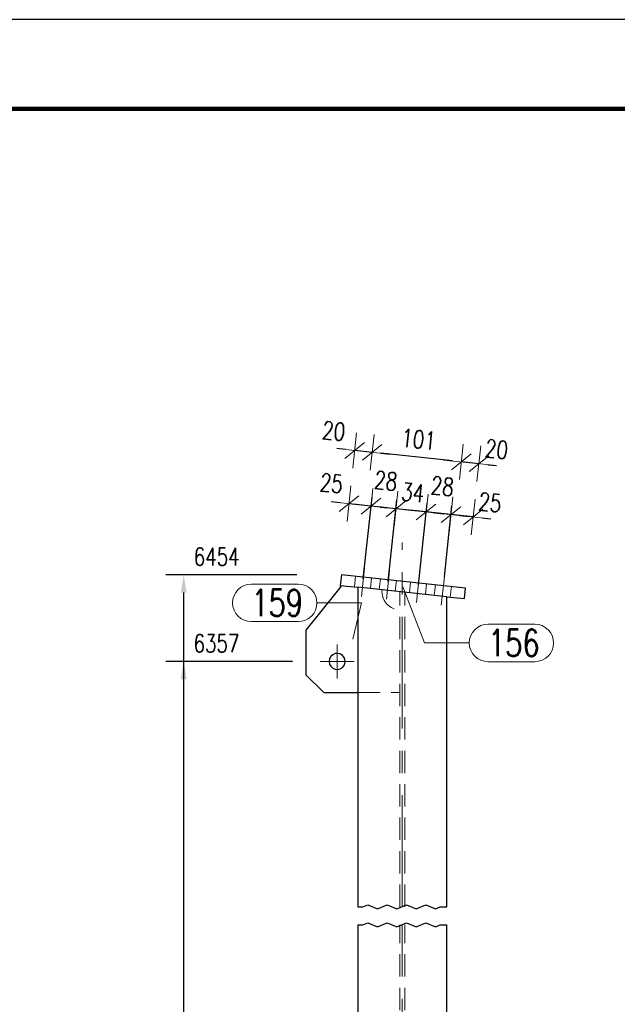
# Model space of a CAD drawing. Header units: millimetres. Extents: x -174 to 432, y 15234 to 15730.
# Tile 12 of 24: x 85 to 152, y 15544 to 15654. Entities that reach past the tile are written whole.
import ezdxf

# ---------------------------------------------------------------- set-up
doc = ezdxf.new("R2010")
doc.units = ezdxf.units.MM
doc.header["$LTSCALE"] = 10
doc.linetypes.add('HIDDEN', pattern=[0.375, 0.25, -0.125])
doc.linetypes.add('MITTE', pattern=[2, 1.25, -0.25, 0.25, -0.25])
doc.layers.get('Defpoints').update_dxf_attribs({"color": 1})
doc.layers.add('_FORMATKA', color=8, linetype='Continuous', plot=False)
for name, color, linetype, lineweight in [('_RAMKA', 7, 'Continuous', 35), ('PS_DIM', 4, 'Continuous', 13), ('PS_Hidden', 2, 'HIDDEN', 9), ('PS_Mid', 5, 'MITTE', 15), ('PS_Pos', 1, 'Continuous', 15), ('PS_Shape', 161, 'Continuous', 30), ('PS_SOLID', 7, 'Continuous', 30)]:
    doc.layers.add(name, color=color, linetype=linetype, lineweight=lineweight)
doc.styles.add('simplex', font='simplex.shx', dxfattribs={"width": 0.75})
doc.dimstyles.new('1_10_GŁ_DS1-LS10', dxfattribs={"dimtxt": 2, "dimasz": 2, "dimexe": 2, "dimexo": 5, "dimgap": 1, "dimtad": 1, "dimjust": 4, "dimdec": 0, "dimlfac": 10, "dimtxsty": 'simplex', "dimblk1": 'NONE', "dimsah": 1, "dimcen": 2, "dimclrd": 256, "dimclre": 256, "dimclrt": 3, "dimadec": 1, "dimazin": 0, "dimtfac": 1, "dimtdec": 0, "dimtmove": 2, "dimatfit": 3, "dimfxl": 1, "dimarcsym": 0})
doc.dimstyles.new('1_10_PRZ', dxfattribs={"dimtxt": 2, "dimasz": 1, "dimexe": 2, "dimexo": 5, "dimgap": 1, "dimtad": 1, "dimdec": 0, "dimlfac": 10, "dimtxsty": 'simplex', "dimblk": 'dimznak', "dimcen": 2, "dimse1": 1, "dimse2": 1, "dimclrt": 3, "dimadec": 1, "dimazin": 0, "dimtfac": 1, "dimtdec": 0, "dimtix": 1, "dimtmove": 2, "dimatfit": 3, "dimldrblk": 'dim-grot', "dimfxl": 1, "dimarcsym": 0})
doc.dimstyles.new('1_10_SC', dxfattribs={"dimtxt": 2, "dimasz": 1, "dimexe": 1, "dimexo": 1, "dimgap": 1, "dimtad": 1, "dimdec": 0, "dimlfac": 10, "dimtxsty": 'simplex', "dimblk": 'dimznak', "dimcen": 2, "dimclrd": 256, "dimclre": 256, "dimclrt": 3, "dimadec": 1, "dimazin": 0, "dimtfac": 1, "dimtdec": 0, "dimtix": 1, "dimtmove": 2, "dimatfit": 3, "dimldrblk": 'dim-grot', "dimfxl": 1, "dimarcsym": 0})

# ---------------------------------------------------------------- blocks, each defined once
blk = doc.blocks.new('*D65')
at = {"layer": 'Defpoints', "color": 0, "transparency": 16777216}
for p in [(103.41, 15582.23), (120.61, 15582.23), (132.91, 15367.13)]:
    blk.add_point(p, dxfattribs=at)
at = {"layer": 'PS_DIM', "lineweight": -2, "transparency": 16777216}
for p, q in [((115.61, 15582.23), (101.41, 15582.23)), ((103.41, 15367.13), (103.41, 15580.23)), ((127.91, 15367.13), (101.41, 15367.13))]:
    blk.add_line(p, q, dxfattribs=at)
at = {"layer": 'PS_DIM', "transparency": 16777216}
blk.add_solid([(103.08, 15580.23), (103.75, 15580.23), (103.41, 15582.23)], dxfattribs=at)
at = {"layer": 'PS_DIM', "color": 3, "transparency": 16777216, "insert": (107.08, 15584.25), "char_height": 2, "attachment_point": 5, "rotation": 0.0573, "style": 'simplex'}
blk.add_mtext('6357', dxfattribs=at)
blk = doc.blocks.new('_None')
blk = doc.blocks.new('*D66')
at = {"layer": 'Defpoints', "color": 0, "transparency": 16777216}
for p in [(103.41, 15591.94), (121.08, 15591.94), (132.91, 15367.13)]:
    blk.add_point(p, dxfattribs=at)
at = {"layer": 'PS_DIM', "lineweight": -2, "transparency": 16777216}
for p, q in [((116.08, 15591.94), (101.41, 15591.94)), ((103.41, 15367.13), (103.41, 15589.94)), ((127.91, 15367.13), (101.41, 15367.13))]:
    blk.add_line(p, q, dxfattribs=at)
at = {"layer": 'PS_DIM', "transparency": 16777216}
blk.add_solid([(103.08, 15589.94), (103.75, 15589.94), (103.41, 15591.94)], dxfattribs=at)
at = {"layer": 'PS_DIM', "color": 3, "transparency": 16777216, "insert": (107.11, 15593.96), "char_height": 2, "attachment_point": 5, "rotation": 0.0573, "style": 'simplex'}
blk.add_mtext('6454', dxfattribs=at)
blk = doc.blocks.new('dimznak')
at = {"color": 0}
for points in [[(0, 2), (0, -2)], [(-2, 0), (2, 0)]]:
    blk.add_lwpolyline(points, dxfattribs=at)
at = {"color": 2}
blk.add_lwpolyline([(1, 1), (-1, -1)], dxfattribs=at)
blk = doc.blocks.new('*D82')
at = {"layer": 'Defpoints', "color": 0, "transparency": 16777216}
for p in [(133.36, 15598.67), (132.51, 15590.72), (135, 15590.45)]:
    blk.add_point(p, dxfattribs=at)
at = {"layer": 'PS_DIM', "color": 0, "lineweight": -2, "transparency": 16777216}
for p, q in [((132.37, 15598.78), (131.37, 15598.89)), ((135.85, 15598.41), (133.36, 15598.67)), ((136.84, 15598.3), (137.84, 15598.2))]:
    blk.add_line(p, q, dxfattribs=at)
for p, rotation in [((133.36, 15598.67), 353.9079972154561), ((135.85, 15598.41), 173.9079972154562)]:
    blk.add_blockref('dimznak', p, dxfattribs=dict(at, rotation=rotation))
at = {"layer": 'PS_DIM', "color": 3, "transparency": 16777216, "insert": (137.75, 15600.04), "char_height": 2, "attachment_point": 5, "rotation": 353.908, "style": 'simplex'}
blk.add_mtext('25', dxfattribs=at)
blk = doc.blocks.new('dim-grot')
blk.add_hatch(color=256).paths.add_polyline_path([(0, 0), (-2, 0.5), (-2, -0.5)])
blk.add_lwpolyline([(0, 0), (-2, 0.5), (-2, -0.5), (0, 0)])
blk = doc.blocks.new('*D83')
at = {"layer": 'Defpoints', "color": 0, "transparency": 16777216}
for p in [(130.58, 15598.97), (132.51, 15590.72), (129.6, 15589.82)]:
    blk.add_point(p, dxfattribs=at)
at = {"layer": 'PS_DIM', "lineweight": -2, "transparency": 16777216}
for p, q in [((129.58, 15599.08), (128.59, 15599.18)), ((129.71, 15590.82), (130.69, 15599.97)), ((132.62, 15591.71), (133.47, 15599.67)), ((133.36, 15598.67), (130.58, 15598.97)), ((134.36, 15598.57), (135.35, 15598.46))]:
    blk.add_line(p, q, dxfattribs=at)
for p, rotation in [((130.58, 15598.97), 353.9079972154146), ((133.36, 15598.67), 173.9079972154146)]:
    blk.add_blockref('dimznak', p, dxfattribs=dict(at, rotation=rotation))
at = {"layer": 'PS_DIM', "color": 3, "transparency": 16777216, "insert": (132.4, 15601.85), "char_height": 2, "attachment_point": 5, "rotation": 353.908, "style": 'simplex'}
blk.add_mtext('28', dxfattribs=at)
blk = doc.blocks.new('*D84')
at = {"layer": 'Defpoints', "color": 0, "transparency": 16777216}
for p in [(127.2, 15599.33), (126.22, 15590.18), (129.6, 15589.82)]:
    blk.add_point(p, dxfattribs=at)
at = {"layer": 'PS_DIM', "lineweight": -2, "transparency": 16777216}
for p, q in [((126.33, 15591.18), (127.3, 15600.33)), ((126.2, 15599.44), (125.21, 15599.55)), ((130.58, 15598.97), (127.2, 15599.33)), ((129.71, 15590.82), (130.69, 15599.97)), ((131.57, 15598.87), (132.57, 15598.76))]:
    blk.add_line(p, q, dxfattribs=at)
for p, rotation in [((127.2, 15599.33), 353.9079972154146), ((130.58, 15598.97), 173.9079972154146)]:
    blk.add_blockref('dimznak', p, dxfattribs=dict(at, rotation=rotation))
at = {"layer": 'PS_DIM', "color": 3, "transparency": 16777216, "insert": (129.1, 15601.14), "char_height": 2, "attachment_point": 5, "rotation": 353.908, "style": 'simplex'}
blk.add_mtext('34', dxfattribs=at)
blk = doc.blocks.new('*D85')
at = {"layer": 'Defpoints', "color": 0, "transparency": 16777216}
for p in [(124.41, 15599.63), (123.44, 15590.48), (126.22, 15590.18)]:
    blk.add_point(p, dxfattribs=at)
at = {"layer": 'PS_DIM', "lineweight": -2, "transparency": 16777216}
for p, q in [((123.54, 15591.48), (124.52, 15600.62)), ((126.33, 15591.18), (127.3, 15600.33)), ((123.42, 15599.74), (122.43, 15599.84)), ((127.2, 15599.33), (124.41, 15599.63)), ((128.19, 15599.23), (129.19, 15599.12))]:
    blk.add_line(p, q, dxfattribs=at)
for p, rotation in [((124.41, 15599.63), 353.9079972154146), ((127.2, 15599.33), 173.9079972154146)]:
    blk.add_blockref('dimznak', p, dxfattribs=dict(at, rotation=rotation))
at = {"layer": 'PS_DIM', "color": 3, "transparency": 16777216, "insert": (126.07, 15602.47), "char_height": 2, "attachment_point": 5, "rotation": 353.908, "style": 'simplex'}
blk.add_mtext('28', dxfattribs=at)
blk = doc.blocks.new('*D86')
at = {"layer": 'Defpoints', "color": 0, "transparency": 16777216}
for p in [(121.93, 15599.9), (120.95, 15590.75), (123.44, 15590.48)]:
    blk.add_point(p, dxfattribs=at)
at = {"layer": 'PS_DIM', "color": 0, "lineweight": -2, "transparency": 16777216}
for p, q in [((120.93, 15600), (119.94, 15600.11)), ((124.41, 15599.63), (121.93, 15599.9)), ((125.41, 15599.52), (126.4, 15599.42))]:
    blk.add_line(p, q, dxfattribs=at)
for p, rotation in [((121.93, 15599.9), 353.9079972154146), ((124.41, 15599.63), 173.9079972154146)]:
    blk.add_blockref('dimznak', p, dxfattribs=dict(at, rotation=rotation))
at = {"layer": 'PS_DIM', "color": 3, "transparency": 16777216, "insert": (119.97, 15602.19), "char_height": 2, "attachment_point": 5, "rotation": 353.908, "style": 'simplex'}
blk.add_mtext('25', dxfattribs=at)
blk = doc.blocks.new('*D87')
at = {"layer": 'Defpoints', "color": 0, "transparency": 16777216}
for p in [(134.53, 15604.58), (132.91, 15589.47), (134.87, 15589.26)]:
    blk.add_point(p, dxfattribs=at)
at = {"layer": 'PS_DIM', "color": 0, "lineweight": -2, "transparency": 16777216}
for p, q in [((133.53, 15604.69), (132.54, 15604.8)), ((136.49, 15604.38), (134.53, 15604.58)), ((137.48, 15604.27), (138.47, 15604.16))]:
    blk.add_line(p, q, dxfattribs=at)
for p, rotation in [((134.53, 15604.58), 353.9079972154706), ((136.49, 15604.38), 173.9079972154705)]:
    blk.add_blockref('dimznak', p, dxfattribs=dict(at, rotation=rotation))
at = {"layer": 'PS_DIM', "color": 3, "transparency": 16777216, "insert": (138.47, 15606), "char_height": 2, "attachment_point": 5, "rotation": 353.908, "style": 'simplex'}
blk.add_mtext('20', dxfattribs=at)
blk = doc.blocks.new('*D88')
at = {"layer": 'Defpoints', "color": 0, "transparency": 16777216}
for p in [(124.53, 15605.65), (122.91, 15590.54), (132.91, 15589.47)]:
    blk.add_point(p, dxfattribs=at)
at = {"layer": 'PS_DIM', "color": 0, "lineweight": -2, "transparency": 16777216}
blk.add_line((133.53, 15604.69), (125.52, 15605.55), dxfattribs=at)
for p, rotation in [((124.53, 15605.65), 173.9079972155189), ((134.53, 15604.58), 353.9079972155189)]:
    blk.add_blockref('dimznak', p, dxfattribs=dict(at, rotation=rotation))
at = {"layer": 'PS_DIM', "color": 3, "transparency": 16777216, "insert": (129.74, 15607.11), "char_height": 2, "attachment_point": 5, "rotation": 353.908, "style": 'simplex'}
blk.add_mtext('101', dxfattribs=at)
blk = doc.blocks.new('*D89')
at = {"layer": 'Defpoints', "color": 0, "transparency": 16777216}
for p in [(122.57, 15605.86), (121.08, 15591.94), (122.91, 15590.54)]:
    blk.add_point(p, dxfattribs=at)
at = {"layer": 'PS_DIM', "color": 0, "lineweight": -2, "transparency": 16777216}
for p, q in [((121.57, 15605.97), (120.58, 15606.07)), ((124.53, 15605.65), (122.57, 15605.86)), ((125.52, 15605.55), (126.51, 15605.44))]:
    blk.add_line(p, q, dxfattribs=at)
for p, rotation in [((122.57, 15605.86), 353.9079972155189), ((124.53, 15605.65), 173.9079972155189)]:
    blk.add_blockref('dimznak', p, dxfattribs=dict(at, rotation=rotation))
at = {"layer": 'PS_DIM', "color": 3, "transparency": 16777216, "insert": (120.23, 15608.03), "char_height": 2, "attachment_point": 5, "rotation": 353.908, "style": 'simplex'}
blk.add_mtext('20', dxfattribs=at)
blk = doc.blocks.new('*U160')
at = {"layer": '_FORMATKA', "lineweight": -3}
blk.add_lwpolyline([(-594, 0), (0, 0), (0, 420), (-594, 420)], close=True, dxfattribs=at)
at = {"layer": '_RAMKA', "lineweight": -3, "const_width": 0.5}
blk.add_lwpolyline([(-564, 10), (-10, 10), (-10, 410), (-564, 410)], close=True, dxfattribs=at)
blk = doc.blocks.new('*X260')
at = {"color": 1}
for p, q in [((122.91, 15554.73), (123.5, 15554.73)), ((123.5, 15554.73), (124.04, 15554.96)), ((124.04, 15554.96), (125.13, 15554.5)), ((125.13, 15554.5), (126.21, 15554.96)), ((126.21, 15554.96), (127.29, 15554.5)), ((127.29, 15554.5), (128.38, 15554.96)), ((128.38, 15554.96), (129.46, 15554.5)), ((129.46, 15554.5), (130.54, 15554.96)), ((130.54, 15554.96), (131.63, 15554.5)), ((131.63, 15554.5), (132.17, 15554.73)), ((132.17, 15554.73), (132.91, 15554.73)), ((123.5, 15552.73), (124.04, 15552.96)), ((124.04, 15552.96), (125.13, 15552.5)), ((125.13, 15552.5), (126.21, 15552.96)), ((126.21, 15552.96), (127.29, 15552.5)), ((127.29, 15552.5), (128.38, 15552.96)), ((128.38, 15552.96), (129.46, 15552.5)), ((129.46, 15552.5), (130.54, 15552.96)), ((130.54, 15552.96), (131.63, 15552.5)), ((122.91, 15552.73), (123.5, 15552.73)), ((131.63, 15552.5), (132.17, 15552.73)), ((132.17, 15552.73), (132.91, 15552.73))]:
    blk.add_line(p, q, dxfattribs=at)
at = {"layer": 'PS_Hidden', "color": 2, "linetype": 'HIDDEN'}
for p, q in [((122.67, 15591.77), (122.54, 15590.58)), ((124.33, 15590.39), (124.46, 15591.58)), ((125.45, 15591.47), (125.33, 15590.28)), ((121.11, 15590.73), (121.11, 15590.73)), ((122.91, 15590.54), (122.91, 15578.73)), ((127.12, 15590.09), (127.24, 15591.28)), ((128.84, 15591.11), (128.71, 15589.92)), ((130.5, 15589.73), (130.63, 15590.92)), ((131.62, 15590.82), (131.49, 15589.62)), ((133.28, 15589.43), (133.41, 15590.62)), ((125.63, 15590.03), (125.65, 15590.25)), ((127.63, 15554.73), (127.63, 15590.03)), ((128.19, 15554.73), (128.19, 15589.97)), ((122.91, 15578.73), (122.91, 15554.73)), ((122.91, 15578.73), (127.63, 15578.73)), ((122.91, 15552.73), (122.91, 15528.73)), ((127.63, 15486.93), (127.63, 15552.73)), ((128.19, 15486.93), (128.19, 15552.73))]:
    blk.add_line(p, q, dxfattribs=at)
at = {"layer": 'PS_Hidden'}
blk.add_arc((127.63, 15590.03), 2, 180, 270, dxfattribs=at)
at = {"layer": 'PS_Mid', "color": 5, "linetype": 'MITTE'}
for p, q in [((127.91, 15554.73), (127.91, 15595.54)), ((123.67, 15592.67), (123.33, 15589.49)), ((123.67, 15592.67), (123.33, 15589.49)), ((126.46, 15592.37), (126.12, 15589.19)), ((126.46, 15592.37), (126.12, 15589.19)), ((129.84, 15592.01), (129.5, 15588.83)), ((129.84, 15592.01), (129.5, 15588.83)), ((132.62, 15591.71), (132.28, 15588.53)), ((132.62, 15591.71), (132.28, 15588.53)), ((120.61, 15584.13), (120.61, 15580.33)), ((122.51, 15582.23), (118.71, 15582.23)), ((127.91, 15486.93), (127.91, 15552.73))]:
    blk.add_line(p, q, dxfattribs=at)
at = {"layer": 'PS_SOLID', "color": 7, "linetype": 'Continuous'}
for p, q in [((121.08, 15591.94), (120.95, 15590.75)), ((135, 15590.45), (121.08, 15591.94)), ((121.11, 15590.73), (120.61, 15590.11)), ((120.95, 15590.75), (122.91, 15590.54)), ((132.91, 15589.47), (122.91, 15590.54)), ((122.91, 15590.54), (122.91, 15554.73)), ((134.87, 15589.26), (135, 15590.45)), ((120.61, 15590.11), (117.11, 15585.73)), ((132.91, 15589.47), (134.87, 15589.26)), ((132.91, 15554.73), (132.91, 15589.47)), ((117.11, 15585.73), (117.11, 15580.73)), ((117.11, 15580.73), (119.11, 15578.73)), ((119.11, 15578.73), (122.91, 15578.73)), ((122.91, 15552.73), (122.91, 15486.93)), ((132.91, 15486.93), (132.91, 15552.73))]:
    blk.add_line(p, q, dxfattribs=at)
at = {"layer": 'PS_SOLID'}
for start, end in [(30, 330), (330, 30)]:
    blk.add_arc((120.61, 15582.23), 0.9, start, end, dxfattribs=at)
blk = doc.blocks.new('*X280')
at = {"color": 1}
for p, q in [((127.98, 15590.6), (130.41, 15584.3)), ((137.51, 15586.4), (142.76, 15586.4)), ((130.41, 15584.3), (135.41, 15584.3)), ((137.51, 15582.2), (142.76, 15582.2))]:
    blk.add_line(p, q, dxfattribs=at)
for centre, start, end in [((137.51, 15584.3), 90, 270), ((142.76, 15584.3), 270, 90)]:
    blk.add_arc(centre, 2.1, start, end, dxfattribs=at)
at = {"color": 2, "style": 'simplex', "width": 0.75}
blk.add_text('156', height=3, dxfattribs=at).set_placement((137.51, 15582.8))
blk = doc.blocks.new('*X281')
at = {"color": 1}
for p, q in [((110.99, 15590.89), (116.24, 15590.89)), ((118.34, 15588.79), (123.34, 15588.79)), ((122.37, 15584.73), (123.34, 15588.79)), ((110.99, 15586.69), (116.24, 15586.69))]:
    blk.add_line(p, q, dxfattribs=at)
for centre, start, end in [((110.99, 15588.79), 90, 270), ((116.24, 15588.79), 270, 90)]:
    blk.add_arc(centre, 2.1, start, end, dxfattribs=at)
at = {"color": 2, "style": 'simplex', "width": 0.75}
blk.add_text('159', height=3, dxfattribs=at).set_placement((110.99, 15587.29))

msp = doc.modelspace()

# ---------------------------------------------------------------- block references
at = {"layer": 'PS_DIM'}
msp.add_blockref('*U160', (425.71, 15234.12), dxfattribs=at)
at = {"layer": 'PS_Pos'}
for name in ['*X281', '*X280']:
    msp.add_blockref(name, (0, 0), dxfattribs=at)
at = {"layer": 'PS_Shape', "color": 66}
msp.add_blockref('*X260', (0, 0), dxfattribs=at)

# ---------------------------------------------------------------- dimensions: what is measured, and where the dimension line sits
at = {"layer": 'PS_DIM'}
for base, p1, p2, angle, dimstyle, picture, middle, dimtype in [((122.57, 15605.86), (122.91, 15590.54), (121.08, 15591.94), 353.908, '1_10_PRZ', '*D89', (120.23, 15608.03), 128), ((134.53, 15604.58), (134.87, 15589.26), (132.91, 15589.47), 173.908, '1_10_PRZ', '*D87', (138.47, 15606), 129), ((121.93, 15599.9), (123.44, 15590.48), (120.95, 15590.75), 353.908, '1_10_PRZ', '*D86', (119.97, 15602.19), 128), ((124.41, 15599.63), (126.22, 15590.18), (123.44, 15590.48), 353.908, '1_10_SC', '*D85', (126.07, 15602.47), 128), ((130.58, 15598.97), (132.51, 15590.72), (129.6, 15589.82), 353.908, '1_10_SC', '*D83', (132.4, 15601.85), 128), ((133.36, 15598.67), (135, 15590.45), (132.51, 15590.72), 173.908, '1_10_PRZ', '*D82', (137.75, 15600.04), 129)]:
    dim = msp.add_linear_dim(base=base, p1=p1, p2=p2, angle=angle, dimstyle=dimstyle, dxfattribs=at)
    dim.commit()
    dim.dimension.update_dxf_attribs({"geometry": picture, "text_midpoint": middle, "dimtype": dimtype})
for base, p1, p2, dimstyle, picture, middle in [((124.53, 15605.65), (132.91, 15589.47), (122.91, 15590.54), '1_10_PRZ', '*D88', (129.74, 15607.11)), ((127.2, 15599.33), (129.6, 15589.82), (126.22, 15590.18), '1_10_SC', '*D84', (129.1, 15601.14))]:
    dim = msp.add_linear_dim(base=base, p1=p1, p2=p2, angle=353.908, dimstyle=dimstyle, dxfattribs=at)
    dim.commit()
    dim.dimension.update_dxf_attribs({"geometry": picture, "text_midpoint": middle})
for base, p2, text, picture, middle in [((103.41, 15591.94), (121.08, 15591.94), '6454', '*D66', (107.11, 15593.96)), ((103.41, 15582.23), (120.61, 15582.23), '6357', '*D65', (107.08, 15584.25))]:
    dim = msp.add_linear_dim(base=base, p1=(132.91, 15367.13), p2=p2, angle=90, text=text, dimstyle='1_10_GŁ_DS1-LS10', dxfattribs=at)
    dim.commit()
    dim.dimension.update_dxf_attribs({"geometry": picture, "text_midpoint": middle, "dimtype": 128, "text_rotation": 0.0573})

doc.saveas('drawing.dxf')
